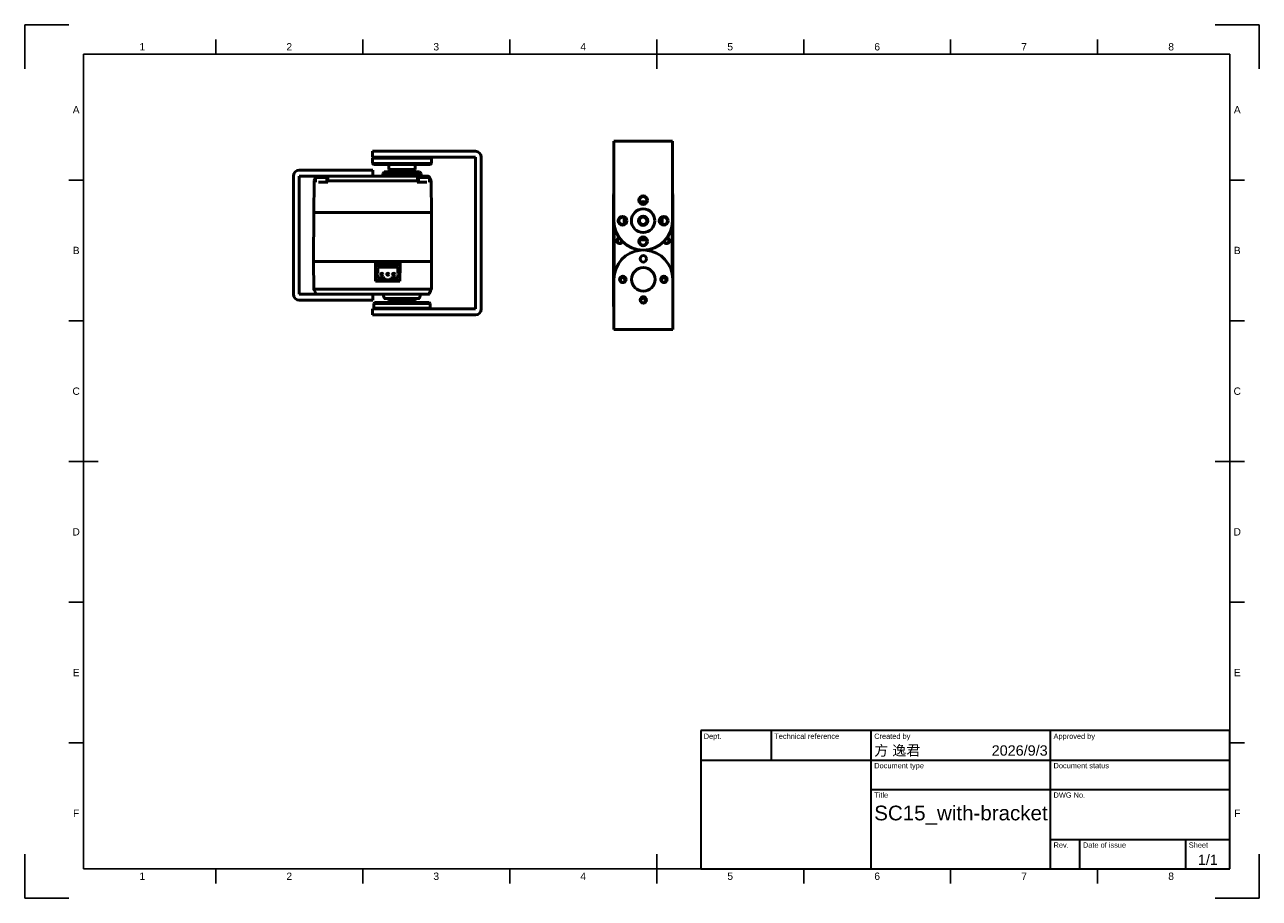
# Model space of a CAD drawing. Header units: millimetres. Extents: x 0 to 420, y 0 to 297.
import ezdxf
from ezdxf.enums import TextEntityAlignment as Align

# ---------------------------------------------------------------- set-up
doc = ezdxf.new("R2010")
doc.units = ezdxf.units.MM
doc.header["$LTSCALE"] = 0.75
for name, color, linetype, lineweight in [('BORDER', 7, 'Continuous', 25), ('TITLEBLOCK', 7, 'Continuous', 35), ('Visible', 7, 'Continuous', 50)]:
    doc.layers.add(name, color=color, linetype=linetype, lineweight=lineweight)
doc.styles.add('FusionTitle', font='arial.ttf')

# ---------------------------------------------------------------- blocks, each defined once
blk = doc.blocks.new('ISO_A3_SHEET')
at = {"layer": 'BORDER'}
for p, q in [((65, 292), (65, 287)), ((115, 292), (115, 287)), ((165, 292), (165, 287)), ((215, 292), (215, 282)), ((265, 292), (265, 287)), ((315, 292), (315, 287)), ((365, 292), (365, 287)), ((410, 287), (20, 287)), ((20, 287), (20, 10)), ((410, 287), (410, 10)), ((15, 244.16666), (20, 244.16666)), ((415, 244.16666), (410, 244.16666)), ((15, 196.33333), (20, 196.33333)), ((415, 196.33333), (410, 196.33333)), ((15, 148.5), (25, 148.5)), ((415, 148.5), (405, 148.5)), ((15, 100.66667), (20, 100.66667)), ((415, 100.66667), (410, 100.66667)), ((15, 52.83334), (20, 52.83334)), ((415, 52.83334), (410, 52.83334)), ((215, 5), (215, 15)), ((20, 10), (410, 10)), ((65, 5), (65, 10)), ((115, 5), (115, 10)), ((165, 5), (165, 10)), ((265, 5), (265, 10)), ((315, 5), (315, 10)), ((365, 5), (365, 10))]:
    blk.add_line(p, q, dxfattribs=at)
at = {"layer": 'Defpoints'}
for p, q in [((15, 297), (0, 297)), ((0, 297), (0, 282)), ((420, 297), (405, 297)), ((420, 282), (420, 297)), ((0, 15), (0, 0)), ((420, 0), (420, 15)), ((0, 0), (15, 0)), ((405, 0), (420, 0))]:
    blk.add_line(p, q, dxfattribs=at)
at = {"layer": 'BORDER', "style": 'FusionTitle'}
for s, p in [('1', (40, 289.5)), ('2', (90, 289.5)), ('3', (140, 289.5)), ('4', (190, 289.5)), ('5', (240, 289.5)), ('6', (290, 289.5)), ('7', (340, 289.5)), ('8', (390, 289.5)), ('A', (17.5, 268.08333)), ('A', (412.5, 268.08333)), ('B', (17.5, 220.25)), ('B', (412.5, 220.25)), ('C', (17.5, 172.41667)), ('C', (412.5, 172.41667)), ('D', (17.5, 124.58334)), ('D', (412.5, 124.58334)), ('E', (17.5, 76.75001)), ('E', (412.5, 76.75001)), ('F', (17.5, 28.91668)), ('F', (412.5, 28.91668)), ('1', (40, 7.5)), ('2', (90, 7.5)), ('3', (140, 7.5)), ('4', (190, 7.5)), ('5', (240, 7.5)), ('6', (290, 7.5)), ('7', (340, 7.5)), ('8', (390, 7.5))]:
    blk.add_text(s, height=2.5, dxfattribs=at).set_placement(p, align=Align.MIDDLE)
blk = doc.blocks.new('ISO_TITLEBLOCK')
at = {"layer": 'TITLEBLOCK'}
for p, q in [((0, 47), (-180, 47)), ((-180, 47), (-180, 0)), ((-156, 37), (-156, 47)), ((-122, 0), (-122, 47)), ((-61, 0), (-61, 47)), ((0, 0), (0, 47)), ((-180, 37), (0, 37)), ((-122, 27), (0, 27)), ((-61, 10), (0, 10)), ((-51, 0), (-51, 10)), ((-15, 0), (-15, 10)), ((-180, 0), (0, 0))]:
    blk.add_line(p, q, dxfattribs=at)
at = {"layer": 'TITLEBLOCK', "style": 'FusionTitle'}
for s, p in [('Dept.', (-179, 46)), ('Technical reference', (-155, 46)), ('Created by', (-121, 46)), ('Approved by', (-60, 46)), ('Document type', (-121, 36)), ('Document status', (-60, 36)), ('Title', (-121, 26)), ('DWG No.', (-60, 26)), ('Rev.', (-60, 9)), ('Date of issue', (-50, 9)), ('Sheet', (-14, 9))]:
    blk.add_text(s, height=1.8, dxfattribs=at).set_placement(p, align=Align.TOP_LEFT)
for tag, height, p in [('DEPT', 3.5, (-179, 42)), ('TECHNICAL_REFERENCE', 3.5, (-155, 42)), ('CREATED_BY', 3.5, (-121, 42)), ('APPROVED_BY', 3.5, (-60, 42)), ('DOCUMENT_TYPE', 3.5, (-121, 32)), ('DOCUMENT_STATUS', 3.5, (-60, 32)), ('TITLE_1', 5, (-121, 21.5)), ('TITLE_2', 5, (-121, 14)), ('TITLE_3', 5, (-121, 6.5)), ('DATE_OF_ISSUE', 3.5, (-50, 5))]:
    blk.add_attdef(tag, text='', height=height, dxfattribs=at).set_placement(p, align=Align.TOP_LEFT)
for tag, p in [('CREATED_DATE', (-62, 42)), ('APPROVED_DATE', (-0.99, 42))]:
    blk.add_attdef(tag, text='', height=3.5, dxfattribs=at).set_placement(p, align=Align.TOP_RIGHT)
for tag, height, p in [('DRAWING_NUMBER', 5, (-30.5, 19.75)), ('REV', 3.5, (-56, 4.85)), ('SHEET', 3.5, (-7.5, 4.85))]:
    blk.add_attdef(tag, text='', height=height, dxfattribs=at).set_placement(p, align=Align.TOP_CENTER)

msp = doc.modelspace()

# ---------------------------------------------------------------- linework, layer by layer
at = {"layer": 'Visible'}
for p, q in [((200.39, 257.35), (220.39, 257.35)), ((200.39, 255.35), (200.39, 257.35)), ((220.39, 257.35), (220.39, 255.35)), ((200.39, 230.35), (200.39, 255.35)), ((220.39, 255.35), (220.39, 230.35)), ((200.29, 201.75), (200.29, 238.95)), ((200.29, 238.95), (200.29, 229.7)), ((200.39, 201.84), (200.39, 238.85)), ((220.39, 238.85), (220.39, 211.64)), ((220.49, 238.95), (220.49, 201.75)), ((220.49, 229.7), (220.49, 238.95)), ((200.29, 229.7), (200.29, 229.7)), ((200.29, 229.7), (200.29, 229.7)), ((200.49, 211.12), (200.49, 228.94)), ((220.29, 228.94), (220.29, 212.29)), ((220.49, 229.7), (220.49, 229.7)), ((220.49, 229.7), (220.49, 229.7)), ((200.29, 221.34), (200.29, 221.34)), ((200.29, 221.34), (200.29, 201.74)), ((200.29, 221.34), (200.29, 221.34)), ((220.49, 221.34), (220.49, 221.34)), ((220.49, 201.74), (220.49, 221.34)), ((220.49, 221.34), (220.49, 221.34)), ((200.46, 195.42), (200.46, 210.42)), ((220.46, 210.42), (220.46, 195.42)), ((200.46, 193.42), (200.46, 195.42)), ((220.46, 193.42), (200.46, 193.42)), ((220.46, 195.42), (220.46, 193.42))]:
    msp.add_line(p, q, dxfattribs=at)
at = {"layer": 'Visible', "extrusion": (0, 1, 0)}
for p, q in [((118.34, 253.96), (128.34, 253.96)), ((118.34, 251.96), (118.34, 253.96)), ((153.34, 253.96), (128.34, 253.96)), ((128.34, 251.96), (118.34, 251.96)), ((118.64, 251.96), (118.34, 251.66)), ((118.34, 251.66), (138.34, 251.66)), ((118.34, 251.66), (118.34, 249.76)), ((138.34, 249.76), (118.34, 249.76)), ((118.64, 249.46), (118.34, 249.76)), ((138.04, 249.46), (118.64, 249.46)), ((123.84, 249.46), (123.84, 247.76)), ((153.34, 251.96), (128.34, 251.96)), ((132.84, 249.46), (132.84, 247.76)), ((138.04, 251.96), (138.34, 251.66)), ((138.04, 249.46), (138.34, 249.76)), ((138.34, 251.66), (138.34, 249.76)), ((153.34, 200.36), (153.34, 251.96)), ((155.34, 200.36), (155.34, 251.96)), ((91.42, 245.56), (91.42, 205.36)), ((108.42, 247.56), (93.42, 247.56)), ((108.42, 245.56), (93.42, 245.56)), ((93.42, 245.56), (93.42, 205.36)), ((98.43, 243.31), (98.44, 243.96)), ((98.44, 243.96), (99.2, 245.38)), ((98.44, 243.96), (98.59, 243.92)), ((98.94, 243.46), (98.94, 244.66)), ((99.33, 245.46), (100.84, 245.46)), ((102.34, 245.06), (99.34, 245.06)), ((103.24, 245.46), (100.84, 245.46)), ((102.74, 243.46), (102.74, 244.66)), ((103.09, 245.31), (103.09, 243.92)), ((103.09, 243.92), (103.09, 243.46)), ((103.24, 245.46), (121.27, 245.46)), ((133.44, 243.96), (103.24, 243.96)), ((108.42, 247.56), (118.42, 247.56)), ((118.42, 245.56), (108.42, 245.56)), ((118.42, 245.56), (118.42, 247.56)), ((121.27, 245.46), (121.81, 245.46)), ((121.81, 245.46), (133.44, 245.46)), ((122.34, 246.96), (121.84, 246.46)), ((121.84, 246.46), (134.84, 246.46)), ((121.84, 245.46), (121.84, 246.46)), ((122.34, 246.96), (134.34, 246.96)), ((132.84, 247.76), (123.84, 247.76)), ((124.14, 247.46), (123.84, 247.76)), ((132.54, 247.46), (124.14, 247.46)), ((125.39, 246.96), (125.39, 247.46)), ((125.4, 247.46), (125.4, 246.96)), ((125.47, 246.96), (125.47, 247.46)), ((125.56, 247.46), (125.56, 246.96)), ((125.74, 246.96), (125.74, 247.46)), ((125.9, 247.46), (125.9, 246.96)), ((126.17, 246.96), (126.17, 247.46)), ((126.38, 247.46), (126.38, 246.96)), ((126.73, 246.96), (126.73, 247.46)), ((127, 247.46), (127, 246.96)), ((127.3, 246.96), (127.3, 247.46)), ((127.35, 247.46), (127.35, 246.96)), ((127.4, 246.96), (127.4, 247.46)), ((127.69, 247.46), (127.69, 246.96)), ((127.93, 246.96), (127.93, 247.46)), ((127.98, 247.46), (127.98, 246.96)), ((128.12, 246.96), (128.12, 247.46)), ((128.43, 247.46), (128.43, 246.96)), ((128.58, 246.96), (128.58, 247.46)), ((128.63, 247.46), (128.63, 246.96)), ((128.86, 246.96), (128.86, 247.46)), ((129.16, 247.46), (129.16, 246.96)), ((129.22, 246.96), (129.22, 247.46)), ((129.27, 247.46), (129.27, 246.96)), ((129.57, 246.96), (129.57, 247.46)), ((129.84, 247.46), (129.84, 246.96)), ((129.84, 247.46), (129.84, 246.96)), ((130.19, 246.96), (130.19, 247.46)), ((130.42, 247.46), (130.42, 246.96)), ((130.71, 246.96), (130.71, 247.46)), ((130.88, 247.46), (130.88, 246.96)), ((131.07, 246.96), (131.07, 247.46)), ((131.17, 247.46), (131.17, 246.96)), ((131.26, 246.96), (131.26, 247.46)), ((131.29, 247.46), (131.29, 246.96)), ((132.54, 247.46), (132.84, 247.76)), ((135.84, 245.46), (133.44, 245.46)), ((133.59, 245.31), (133.59, 245.31)), ((133.59, 243.92), (133.59, 245.31)), ((133.59, 243.46), (133.59, 243.92)), ((133.94, 243.46), (133.94, 244.66)), ((134.34, 246.96), (134.84, 246.46)), ((137.34, 245.06), (134.34, 245.06)), ((134.84, 245.46), (134.84, 246.46)), ((135.84, 245.46), (137.35, 245.46)), ((137.48, 245.38), (138.24, 243.96)), ((137.74, 243.46), (137.74, 244.66)), ((138.24, 243.96), (138.09, 243.92)), ((138.24, 243.96), (138.25, 243.31)), ((98.43, 243.31), (98.34, 233.16)), ((103.09, 243.46), (99.93, 243.46)), ((136.75, 243.46), (133.59, 243.46)), ((136.75, 243.46), (136.76, 243.46)), ((136.77, 243.46), (136.76, 243.46)), ((138.34, 233.16), (138.25, 243.31)), ((98.34, 233.16), (98.24, 216.46)), ((99.84, 233.16), (98.34, 233.16)), ((136.84, 233.16), (99.84, 233.16)), ((138.34, 233.16), (136.84, 233.16)), ((138.44, 216.46), (138.34, 233.16)), ((98.24, 216.46), (99.74, 216.46)), ((98.24, 216.46), (98.34, 207.06)), ((99.74, 216.46), (119.33, 216.46)), ((127.7, 216.46), (119.33, 216.46)), ((119.34, 216.26), (119.33, 216.46)), ((119.33, 216.46), (119.34, 216.26)), ((119.33, 216.46), (119.33, 216.46)), ((119.33, 216.46), (119.34, 215.26)), ((119.33, 216.46), (119.39, 209.86)), ((120.83, 216.26), (119.33, 216.26)), ((119.34, 215.26), (119.68, 215.26)), ((119.34, 215.26), (119.39, 210.06)), ((119.34, 215.26), (119.34, 215.26)), ((119.39, 209.88), (119.34, 215.26)), ((119.39, 210.08), (119.34, 215.26)), ((119.68, 215.26), (119.48, 215.06)), ((119.48, 215.26), (119.48, 215.06)), ((119.48, 215.06), (119.48, 212.46)), ((127.58, 215.26), (119.68, 215.26)), ((120.13, 214.41), (120.33, 214.61)), ((120.13, 212.46), (120.13, 214.41)), ((126.93, 214.61), (120.33, 214.61)), ((127.7, 216.26), (120.83, 216.26)), ((120.83, 216.26), (120.83, 215.26)), ((121.18, 216.46), (121.18, 216.26)), ((121.88, 216.46), (121.88, 216.26)), ((123.18, 216.46), (123.18, 216.26)), ((123.88, 216.46), (123.88, 216.26)), ((125.18, 216.46), (125.18, 216.26)), ((125.88, 216.46), (125.88, 216.26)), ((126.93, 214.61), (126.93, 212.46)), ((127.69, 215.26), (127.58, 215.26)), ((127.58, 212.46), (127.58, 215.26)), ((127.64, 209.86), (127.7, 216.46)), ((127.64, 210.06), (127.69, 215.26)), ((127.69, 215.26), (127.64, 209.88)), ((127.69, 215.26), (127.64, 210.08)), ((127.7, 216.46), (127.69, 215.26)), ((127.7, 216.46), (127.69, 216.26)), ((127.7, 216.46), (127.69, 216.26)), ((127.69, 215.26), (127.69, 215.26)), ((127.7, 216.46), (127.7, 216.46)), ((127.7, 216.46), (136.94, 216.46)), ((136.94, 216.46), (138.44, 216.46)), ((138.34, 207.06), (138.44, 216.46)), ((119.39, 210.08), (127.64, 210.08)), ((119.39, 210.06), (119.39, 210.08)), ((119.39, 210.06), (127.64, 210.06)), ((119.48, 212.46), (119.48, 212.06)), ((119.48, 212.46), (120.13, 212.46)), ((119.48, 212.06), (119.48, 210.26)), ((120.13, 212.06), (119.48, 212.06)), ((119.48, 210.26), (122.53, 210.26)), ((120.13, 210.91), (120.13, 212.06)), ((120.13, 210.91), (122.53, 210.91)), ((122.53, 210.26), (122.53, 210.91)), ((122.53, 210.26), (124.53, 210.26)), ((124.53, 210.26), (124.53, 210.91)), ((124.53, 210.91), (126.93, 210.91)), ((124.53, 210.26), (127.58, 210.26)), ((126.93, 212.46), (127.58, 212.46)), ((127.58, 212.06), (126.93, 212.06)), ((126.93, 212.06), (126.93, 210.91)), ((127.58, 212.46), (127.58, 212.06)), ((127.58, 210.26), (127.58, 212.06)), ((127.64, 210.06), (127.64, 210.08)), ((98.58, 206.56), (98.34, 207.06)), ((99.1, 205.45), (98.58, 206.56)), ((136.84, 207.06), (99.84, 207.06)), ((119.39, 209.88), (127.64, 209.88)), ((119.39, 209.86), (119.39, 209.88)), ((119.39, 209.86), (127.64, 209.86)), ((127.64, 209.86), (127.64, 209.88)), ((138.1, 206.56), (137.58, 205.45)), ((138.1, 206.56), (138.34, 207.06)), ((93.42, 205.36), (115.92, 205.36)), ((93.42, 203.36), (115.92, 203.36)), ((115.92, 205.36), (117.89, 205.36)), ((118.42, 203.36), (115.92, 203.36)), ((136.84, 205.36), (117.89, 205.36)), ((118.42, 205.36), (118.42, 203.36)), ((119.04, 202.56), (118.74, 202.26)), ((118.74, 202.26), (137.94, 202.26)), ((118.74, 202.26), (118.74, 200.66)), ((119.04, 202.56), (137.64, 202.56)), ((122.45, 203.95), (121.89, 205.36)), ((134.09, 203.86), (122.59, 203.86)), ((124.14, 203.56), (123.84, 203.26)), ((123.84, 203.26), (132.84, 203.26)), ((123.84, 202.56), (123.84, 203.26)), ((124.14, 203.56), (132.54, 203.56)), ((124.64, 203.71), (124.64, 203.86)), ((132.04, 203.71), (132.04, 203.86)), ((132.54, 203.56), (132.84, 203.26)), ((132.84, 202.56), (132.84, 203.26)), ((134.23, 203.95), (134.79, 205.36)), ((137.64, 202.56), (137.94, 202.26)), ((137.94, 202.26), (137.94, 200.66)), ((118.34, 200.36), (128.34, 200.36)), ((118.34, 200.36), (118.34, 198.36)), ((128.34, 198.36), (118.34, 198.36)), ((137.94, 200.66), (118.74, 200.66)), ((118.94, 200.46), (118.74, 200.66)), ((137.74, 200.46), (118.94, 200.46)), ((125.34, 200.36), (125.34, 200.46)), ((128.34, 200.36), (153.34, 200.36)), ((128.34, 198.36), (153.34, 198.36)), ((131.34, 200.36), (131.34, 200.46)), ((137.74, 200.46), (137.94, 200.66))]:
    msp.add_line(p, q, dxfattribs=at)
at = {"layer": 'Visible'}
for centre, radius in [((210.39, 237.35), 1.5), ((210.39, 237.35), 1.25), ((203.39, 230.35), 1.5), ((203.39, 230.35), 1.25), ((210.39, 230.35), 4), ((210.39, 230.35), 1.6), ((217.39, 230.35), 1.5), ((217.39, 230.35), 1.25), ((210.39, 223.35), 1.5), ((210.39, 223.35), 1.25), ((210.46, 217.42), 1.1), ((210.46, 210.42), 4), ((121.53, 212.16), 0.35), ((123.53, 212.16), 0.35), ((125.53, 212.16), 0.35), ((203.46, 210.42), 1.1), ((203.39, 210.2), 0.8), ((217.46, 210.42), 1.1), ((217.39, 210.2), 0.8), ((210.46, 203.42), 1.1), ((210.39, 203.2), 0.8)]:
    msp.add_circle(centre, radius, dxfattribs=at)
at = {"layer": 'Visible', "extrusion": (-2e-16, 0, -1)}
for centre, radius, start, end in [((-153.34, 251.96), 2, 90, 180), ((-93.42, 245.56), 2, 0, 90), ((-99.34, 244.66), 0.4, 0, 90), ((-99.33, 245.31), 0.15, 28.0725, 90), ((-102.34, 244.66), 0.4, 90, 180), ((-103.24, 245.31), 0.15, 0, 90), ((-133.44, 245.31), 0.15, 90, 180), ((-134.34, 244.66), 0.4, 0, 90), ((-137.34, 244.66), 0.4, 90, 180), ((-137.35, 245.31), 0.15, 90, 151.9275), ((-98.58, 243.31), 0.15, 0.5355, 17.9493), ((-138.1, 243.31), 0.15, 162.0507, 179.4646), ((-93.42, 205.36), 2, 270, 0), ((-99.23, 205.51), 0.15, 269.9926, 334.8412), ((-122.59, 204.01), 0.15, 270, 338.1986), ((-124.79, 203.71), 0.15, 270, 0), ((-131.89, 203.71), 0.15, 180, 270), ((-134.09, 204.01), 0.15, 201.8014, 270), ((-137.44, 205.51), 0.15, 205.1589, 270.0074), ((-153.34, 200.36), 2, 180, 270)]:
    msp.add_arc(centre, radius, start, end, dxfattribs=at)
at = {"layer": 'Visible'}
for centre, radius, start, end in [((121.54, 252.06), 6.6, 267.6326, 272.3674), ((201.79, 238.95), 1.5, 158.9603, 180.0004), ((218.99, 238.95), 1.5, 359.9996, 21.0397), ((210.39, 230.35), 1.45, 63.849, 22.2963), ((210.39, 230.35), 1.25, 3.0013, 155.1576), ((210.51, 230.28), 1.47, 48.2579, 69.2297), ((210.33, 230.47), 1.47, 16.9204, 37.8976), ((210.39, 230.35), 1.25, 155.1736, 3.001), ((202.39, 223.55), 1, 98.0028, 342.7262), ((202.39, 223.55), 0.8, 90, 350.7291), ((218.39, 223.55), 1, 197.2738, 81.9972), ((218.39, 223.55), 0.8, 189.2709, 90), ((203.39, 210.2), 0.95, 307.7324, 195.2822), ((217.39, 210.2), 0.95, 307.7324, 195.2822), ((201.79, 201.75), 1.5, 179.9996, 207.9841), ((210.39, 203.2), 0.95, 307.7324, 195.2822), ((218.99, 201.75), 1.5, 349.6044, 0.0004)]:
    msp.add_arc(centre, radius, start, end, dxfattribs=at)
at = {"layer": 'Visible', "extrusion": (0, 0, -1)}
for centre, radius, start, end in [((-210.39, 230.35), 6.5, 80.2571, 99.7429), ((-210.39, 230.35), 6, 83.3657, 96.6343), ((-210.39, 230.35), 6.5, 350.2571, 9.7429), ((-210.39, 230.35), 6, 353.3657, 6.6343), ((-210.39, 230.35), 6, 173.3657, 186.6343), ((-210.39, 230.35), 6.5, 170.2571, 189.7429), ((-210.39, 230.35), 10, 180, 0), ((-202.29, 223.55), 0.95, 343.3144, 16.6856), ((-210.39, 230.35), 6.5, 260.2571, 279.7429), ((-210.39, 230.35), 6, 263.3657, 276.6343), ((-218.49, 223.55), 0.95, 163.3144, 196.6856), ((-210.46, 210.42), 10, 0, 84.8119), ((-210.46, 210.42), 10, 94.7546, 180)]:
    msp.add_arc(centre, radius, start, end, dxfattribs=at)
at = {"layer": 'Visible'}
for centre, major_axis, ratio, start_param, end_param in [((103.24, 243.92), (0.15, 0), 0.254376, 1.570796, 3.141593), ((133.44, 243.31), (0.15, 0.15), 0.004673, 0.004673, 1.566124), ((201.89, 238.85), (-1.06, 1.06), 0.999913, 0.750053, 0.785354), ((218.89, 238.85), (1.06, 1.06), 0.999913, 5.497831, 5.533132), ((201.89, 201.85), (1.06, 1.06), 0.999913, 2.356238, 2.676584)]:
    msp.add_ellipse(centre, major_axis=major_axis, ratio=ratio, start_param=start_param, end_param=end_param, dxfattribs=at)
at = {"layer": 'Visible', "extrusion": (-2e-16, 0, -1)}
for centre, major_axis, ratio, start_param, end_param in [((133.44, 243.92), (0.15, 0), 0.254376, -1.570796, 0), ((103.24, 243.31), (-0.15, 0.15), 0.004673, 0.004673, 1.566124)]:
    msp.add_ellipse(centre, major_axis=major_axis, ratio=ratio, start_param=start_param, end_param=end_param, dxfattribs=at)
at = {"layer": 'Visible', "extrusion": (0, 0, -1)}
for centre, major_axis, start_param, end_param in [((201.79, 238.95), (-1.06, 1.06), 5.497845, 5.867034), ((218.99, 238.95), (1.06, 1.06), 0.416152, 0.78534), ((201.79, 201.74), (1.06, 1.06), 3.437014, 3.926933), ((218.99, 201.74), (-1.06, 1.06), 2.356252, 2.541612)]:
    msp.add_ellipse(centre, major_axis=major_axis, ratio=0.999884, start_param=start_param, end_param=end_param, dxfattribs=at)
at = {"layer": 'Visible'}
for points, knots in [([(98.44, 243.36), (98.45, 243.37), (98.45, 243.39), (98.47, 243.41), (98.48, 243.42), (98.51, 243.44), (98.53, 243.45), (98.55, 243.46), (98.56, 243.46), (98.57, 243.46), (98.57, 243.46), (98.57, 243.46), (98.57, 243.46), (98.58, 243.46), (98.58, 243.46), (98.58, 243.46), (98.58, 243.46), (98.58, 243.46), (98.58, 243.46), (98.58, 243.46), (98.58, 243.46), (98.58, 243.46), (98.58, 243.46), (98.59, 243.46), (98.6, 243.46), (98.63, 243.46), (98.67, 243.46), (98.72, 243.46)], [0, 0, 0, 0, 0.00486807, 0.00486807, 0.00964439, 0.00964439, 0.01442349, 0.01442349, 0.01676669, 0.01676669, 0.01750217, 0.01750217, 0.01798863, 0.01798863, 0.01846998, 0.01846998, 0.01892829, 0.01892829, 0.01970751, 0.01970751, 0.02152801, 0.02152801, 0.02698268, 0.02698268, 0.04337137, 0.04337137, 0.07807845, 0.07807845, 0.07807845, 0.07807845]), ([(137.96, 243.46), (138.02, 243.46), (138.07, 243.46), (138.09, 243.46), (138.09, 243.46), (138.1, 243.46), (138.1, 243.46), (138.1, 243.46), (138.1, 243.46), (138.1, 243.46), (138.1, 243.46), (138.1, 243.46), (138.1, 243.46), (138.11, 243.46), (138.11, 243.46), (138.11, 243.46), (138.12, 243.46), (138.13, 243.46), (138.13, 243.46), (138.15, 243.45), (138.16, 243.44), (138.19, 243.43), (138.2, 243.42), (138.22, 243.39), (138.23, 243.38), (138.24, 243.36), (138.24, 243.36), (138.24, 243.36)], [0, 0, 0, 0, 0.04382959, 0.04382959, 0.05316284, 0.05316284, 0.05743828, 0.05743828, 0.05904478, 0.05904478, 0.05974158, 0.05974158, 0.06001325, 0.06001325, 0.0605639, 0.0605639, 0.06166018, 0.06166018, 0.06383268, 0.06383268, 0.06751946, 0.06751946, 0.0722862, 0.0722862, 0.07706473, 0.07706473, 0.07799933, 0.07799933, 0.07799933, 0.07799933]), ([(211.03, 231.65), (211.13, 231.58), (211.23, 231.49), (211.39, 231.31), (211.46, 231.21), (211.56, 230.99), (211.6, 230.87), (211.64, 230.64), (211.65, 230.53), (211.64, 230.41)], [-0.1471225, -0.1471225, -0.1471225, -0.1471225, -0.1088196, -0.1088196, -0.0715436, -0.0715436, -0.0349969, -0.0349969, 0, 0, 0, 0]), ([(209.25, 230.87), (209.22, 230.81), (209.19, 230.74), (209.15, 230.6), (209.13, 230.53), (209.11, 230.31), (209.11, 230.16), (209.18, 229.85), (209.25, 229.69), (209.4, 229.49), (209.46, 229.42), (209.58, 229.3), (209.65, 229.25), (209.79, 229.16), (209.87, 229.12), (210.11, 229.02), (210.28, 228.99), (210.55, 229), (210.63, 229), (210.81, 229.04), (210.89, 229.07), (211.06, 229.14), (211.13, 229.18), (211.28, 229.28), (211.35, 229.34), (211.54, 229.54), (211.65, 229.69), (211.75, 229.94), (211.77, 230.02), (211.82, 230.24), (211.83, 230.37), (211.81, 230.64), (211.78, 230.77), (211.73, 230.9)], [-0.5353049, -0.5353049, -0.5353049, -0.5353049, -0.5135251, -0.5135251, -0.4916979, -0.4916979, -0.4473782, -0.4473782, -0.3972089, -0.3972089, -0.3717103, -0.3717103, -0.3460395, -0.3460395, -0.3202648, -0.3202648, -0.2680026, -0.2680026, -0.2416298, -0.2416298, -0.2147931, -0.2147931, -0.1880558, -0.1880558, -0.1609187, -0.1609187, -0.1060426, -0.1060426, -0.0798027, -0.0798027, -0.0401447, -0.0401447, -0.000003, -0.000003, -0.000003, -0.000003]), ([(99.84, 207.06), (99.84, 207.06), (99.84, 207.06), (99.65, 207.06), (99.45, 207.06), (99.08, 207.06), (98.91, 207.06), (98.65, 207.06), (98.53, 207.06), (98.38, 207.06), (98.34, 207.06), (98.34, 207.06)], [0.452009, 0.452009, 0.452009, 0.452009, 0.4520671, 0.4520671, 0.5085702, 0.5085702, 0.5650733, 0.5650733, 0.6215764, 0.6215764, 0.6780089, 0.6780089, 0.6780089, 0.6780089]), ([(138.34, 207.06), (138.34, 207.06), (138.34, 207.06), (138.34, 207.06), (138.3, 207.06), (138.15, 207.06), (138.03, 207.06), (137.77, 207.06), (137.6, 207.06), (137.23, 207.06), (137.03, 207.06), (136.84, 207.06)], [0.452009, 0.452009, 0.452009, 0.452009, 0.4520671, 0.4520671, 0.5085702, 0.5085702, 0.5650733, 0.5650733, 0.6215764, 0.6215764, 0.6780089, 0.6780089, 0.6780089, 0.6780089]), ([(136.84, 205.36), (136.91, 205.36), (137.03, 205.36), (137.2, 205.36), (137.34, 205.36), (137.42, 205.36), (137.44, 205.36), (137.44, 205.36)], [0.0000064, 0.0000064, 0.0000064, 0.0000064, 0.2, 0.4, 0.6, 0.8, 0.999994, 0.999994, 0.999994, 0.999994])]:
    msp.add_open_spline(points, degree=3, knots=knots, dxfattribs=at)
for points in [[(209.14, 237.35), (209.14, 237.35), (209.14, 237.35), (209.14, 237.35)], [(217.39, 231.6), (217.39, 231.6), (217.39, 231.6), (217.39, 231.6)], [(203.39, 229.1), (203.39, 229.1), (203.39, 229.1), (203.39, 229.1)], [(211.64, 223.34), (211.64, 223.34), (211.64, 223.35), (211.64, 223.35)]]:
    msp.add_open_spline(points, degree=3, dxfattribs=at)

# ---------------------------------------------------------------- block references
at = {"layer": 'BORDER'}
msp.add_blockref('ISO_A3_SHEET', (0, 0), dxfattribs=at)
at = {"layer": 'TITLEBLOCK'}
msp.add_blockref('ISO_TITLEBLOCK', (410, 10), dxfattribs=at).add_auto_attribs({'CREATED_DATE': '2026/9/3', 'SHEET': '1/1', 'TITLE_1': 'SC15_with-bracket', 'CREATED_BY': '方 逸君'})

doc.saveas('drawing.dxf')
